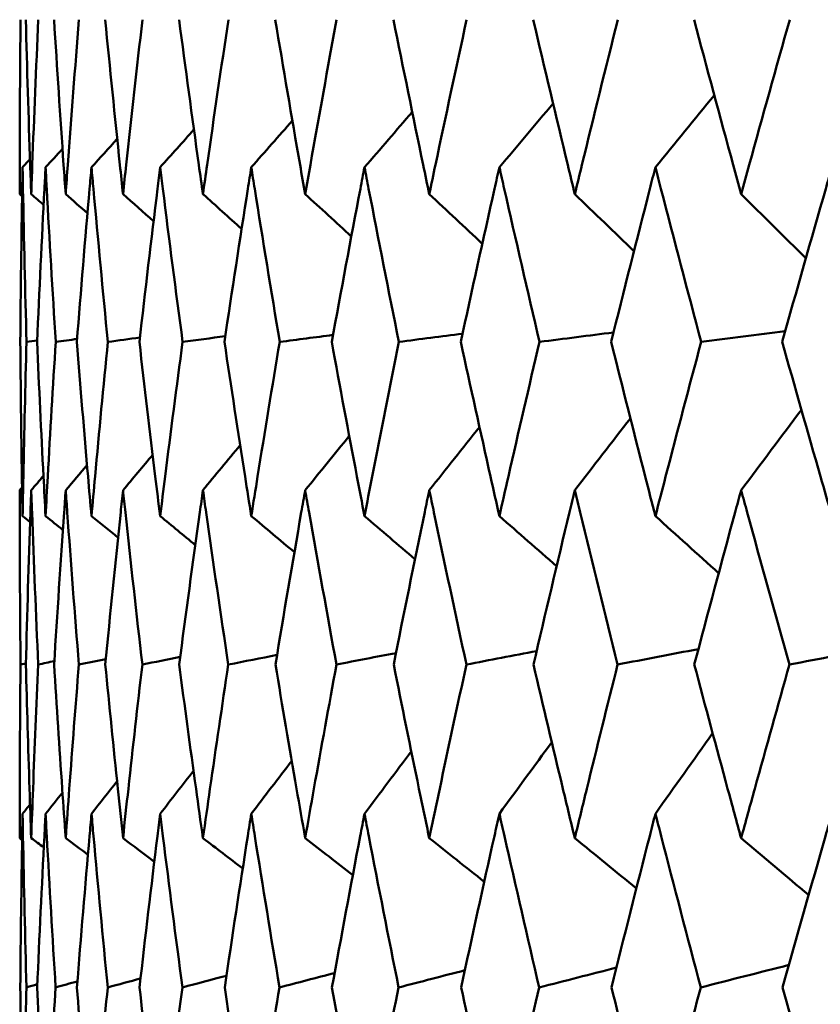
# Model space of a CAD drawing. Header units: millimetres. Extents: x 61 to 1929, y 482 to 2664.
# Tile 177 of 219: x 1225.17 to 1227.92, y 565.78 to 569.15. Entities that reach past the tile are written whole.
import ezdxf

# ---------------------------------------------------------------- set-up
doc = ezdxf.new("R2010")
doc.units = ezdxf.units.MM
doc.header["$LTSCALE"] = 10
doc.layers.add('Widoczne (ISO)', color=7, linetype='Continuous', lineweight=50)

msp = doc.modelspace()

# ---------------------------------------------------------------- linework, layer by layer
at = {"layer": 'Widoczne (ISO)'}
for p, q in [((1225.2341, 568.0543), (1225.1977, 568.0491)), ((1225.1954, 566.9463), (1225.1771, 566.9423))]:
    msp.add_line(p, q, dxfattribs=at)
msp.add_circle((1245.1742, 532.2569), 50, dxfattribs=at)
for points, knots in [([(1225.1742, 568.556), (1225.1742, 568.5895), (1225.1743, 568.6229), (1225.1746, 568.8224), (1225.1755, 568.9883), (1225.1771, 569.1543)], [0.04993807, 0.04993807, 0.04993807, 0.04993807, 0.0614821, 0.0614821, 0.11877783, 0.11877783, 0.11877783, 0.11877783]), ([(1225.1952, 569.1543), (1225.1995, 568.9883), (1225.2045, 568.8224), (1225.2113, 568.623), (1225.2125, 568.5895), (1225.2137, 568.556)], [0.00418374, 0.00418374, 0.00418374, 0.00418374, 0.06147247, 0.06147247, 0.07302352, 0.07302352, 0.07302352, 0.07302352]), ([(1225.2137, 568.556), (1225.2149, 568.5895), (1225.2161, 568.6229), (1225.2236, 568.8224), (1225.2304, 568.9883), (1225.238, 569.1543)], [0.04993807, 0.04993807, 0.04993807, 0.04993807, 0.0614821, 0.0614821, 0.11877783, 0.11877783, 0.11877783, 0.11877783]), ([(1225.2921, 569.1543), (1225.3024, 568.9883), (1225.3133, 568.8224), (1225.3272, 568.623), (1225.3295, 568.5895), (1225.3319, 568.556)], [0.00418374, 0.00418374, 0.00418374, 0.00418374, 0.06147247, 0.06147247, 0.07302352, 0.07302352, 0.07302352, 0.07302352]), ([(1225.3319, 568.556), (1225.3343, 568.5895), (1225.3367, 568.6229), (1225.3513, 568.8224), (1225.3641, 568.9883), (1225.3775, 569.1543)], [0.04993807, 0.04993807, 0.04993807, 0.04993807, 0.0614821, 0.0614821, 0.11877783, 0.11877783, 0.11877783, 0.11877783]), ([(1225.4675, 569.1543), (1225.4836, 568.9883), (1225.5004, 568.8224), (1225.5214, 568.623), (1225.5249, 568.5895), (1225.5285, 568.556)], [0.00418374, 0.00418374, 0.00418374, 0.00418374, 0.06147247, 0.06147247, 0.07302352, 0.07302352, 0.07302352, 0.07302352]), ([(1225.5285, 568.556), (1225.532, 568.5895), (1225.5356, 568.6229), (1225.5572, 568.8224), (1225.5759, 568.9883), (1225.5951, 569.1543)], [0.04993807, 0.04993807, 0.04993807, 0.04993807, 0.0614821, 0.0614821, 0.11877783, 0.11877783, 0.11877783, 0.11877783]), ([(1225.7207, 569.1543), (1225.7426, 568.9883), (1225.7652, 568.8224), (1225.7931, 568.623), (1225.7978, 568.5895), (1225.8026, 568.556)], [0.00418374, 0.00418374, 0.00418374, 0.00418374, 0.06147247, 0.06147247, 0.07302352, 0.07302352, 0.07302352, 0.07302352]), ([(1225.8026, 568.556), (1225.8073, 568.5895), (1225.8121, 568.6229), (1225.8406, 568.8224), (1225.865, 568.9883), (1225.8901, 569.1543)], [0.04993807, 0.04993807, 0.04993807, 0.04993807, 0.0614821, 0.0614821, 0.11877783, 0.11877783, 0.11877783, 0.11877783]), ([(1226.0506, 569.1543), (1226.0783, 568.9883), (1226.1066, 568.8224), (1226.1414, 568.623), (1226.1472, 568.5895), (1226.1531, 568.556)], [0.00418374, 0.00418374, 0.00418374, 0.00418374, 0.06147247, 0.06147247, 0.07302352, 0.07302352, 0.07302352, 0.07302352]), ([(1226.1531, 568.556), (1226.159, 568.5895), (1226.1649, 568.6229), (1226.2003, 568.8224), (1226.2304, 568.9883), (1226.2611, 569.1543)], [0.04993807, 0.04993807, 0.04993807, 0.04993807, 0.0614821, 0.0614821, 0.11877783, 0.11877783, 0.11877783, 0.11877783]), ([(1226.456, 569.1543), (1226.4893, 568.9883), (1226.5232, 568.8224), (1226.5647, 568.623), (1226.5717, 568.5895), (1226.5787, 568.556)], [0.00418374, 0.00418374, 0.00418374, 0.00418374, 0.06147247, 0.06147247, 0.07302352, 0.07302352, 0.07302352, 0.07302352]), ([(1226.5787, 568.556), (1226.5857, 568.5895), (1226.5927, 568.6229), (1226.6348, 568.8224), (1226.6705, 568.9883), (1226.7068, 569.1543)], [0.04993807, 0.04993807, 0.04993807, 0.04993807, 0.0614821, 0.0614821, 0.11877783, 0.11877783, 0.11877783, 0.11877783]), ([(1226.9353, 569.1543), (1226.9741, 568.9883), (1227.0135, 568.8224), (1227.0615, 568.623), (1227.0696, 568.5895), (1227.0777, 568.556)], [0.00418374, 0.00418374, 0.00418374, 0.00418374, 0.06147247, 0.06147247, 0.07302352, 0.07302352, 0.07302352, 0.07302352]), ([(1227.0777, 568.556), (1227.0858, 568.5895), (1227.0939, 568.6229), (1227.1425, 568.8224), (1227.1836, 568.9883), (1227.2253, 569.1543)], [0.04993807, 0.04993807, 0.04993807, 0.04993807, 0.0614821, 0.0614821, 0.11877783, 0.11877783, 0.11877783, 0.11877783]), ([(1227.4866, 569.1543), (1227.5307, 568.9883), (1227.5754, 568.8224), (1227.6298, 568.623), (1227.6389, 568.5895), (1227.6481, 568.556)], [0.00418374, 0.00418374, 0.00418374, 0.00418374, 0.06147247, 0.06147247, 0.07302352, 0.07302352, 0.07302352, 0.07302352]), ([(1227.6481, 568.556), (1227.6573, 568.5895), (1227.6665, 568.6229), (1227.7214, 568.8224), (1227.7678, 568.9883), (1227.8147, 569.1543)], [0.04993807, 0.04993807, 0.04993807, 0.04993807, 0.0614821, 0.0614821, 0.11877783, 0.11877783, 0.11877783, 0.11877783]), ([(1225.1841, 568.648), (1225.1837, 568.6235), (1225.1832, 568.5991), (1225.1799, 568.3995), (1225.1777, 568.2243), (1225.1763, 568.0491)], [0.06241522, 0.06241522, 0.06241522, 0.06241522, 0.0708546, 0.0708546, 0.13127416, 0.13127416, 0.13127416, 0.13127416]), ([(1225.1977, 568.0491), (1225.1929, 568.2243), (1225.1888, 568.3994), (1225.185, 568.599), (1225.1845, 568.6235), (1225.1841, 568.648)], [0.01044349, 0.01044349, 0.01044349, 0.01044349, 0.07085106, 0.07085106, 0.07930241, 0.07930241, 0.07930241, 0.07930241]), ([(1225.263, 568.648), (1225.2617, 568.6235), (1225.2604, 568.5991), (1225.25, 568.3995), (1225.2415, 568.2243), (1225.2339, 568.0491)], [0.06241522, 0.06241522, 0.06241522, 0.06241522, 0.0708546, 0.0708546, 0.13127416, 0.13127416, 0.13127416, 0.13127416]), ([(1225.2978, 568.0491), (1225.2868, 568.2243), (1225.2765, 568.3994), (1225.2656, 568.599), (1225.2643, 568.6235), (1225.263, 568.648)], [0.01044349, 0.01044349, 0.01044349, 0.01044349, 0.07085106, 0.07085106, 0.07930241, 0.07930241, 0.07930241, 0.07930241]), ([(1225.4205, 568.648), (1225.4183, 568.6235), (1225.4161, 568.5991), (1225.3986, 568.3995), (1225.384, 568.2243), (1225.3701, 568.0491)], [0.06241522, 0.06241522, 0.06241522, 0.06241522, 0.0708546, 0.0708546, 0.13127416, 0.13127416, 0.13127416, 0.13127416]), ([(1225.4765, 568.0491), (1225.4593, 568.2243), (1225.4428, 568.3994), (1225.4248, 568.599), (1225.4226, 568.6235), (1225.4205, 568.648)], [0.01044349, 0.01044349, 0.01044349, 0.01044349, 0.07085106, 0.07085106, 0.07930241, 0.07930241, 0.07930241, 0.07930241]), ([(1225.6559, 568.648), (1225.6529, 568.6235), (1225.6498, 568.5991), (1225.6254, 568.3995), (1225.6046, 568.2243), (1225.5846, 568.0491)], [0.06241522, 0.06241522, 0.06241522, 0.06241522, 0.0708546, 0.0708546, 0.13127416, 0.13127416, 0.13127416, 0.13127416]), ([(1225.7329, 568.0491), (1225.7095, 568.2243), (1225.6869, 568.3994), (1225.662, 568.599), (1225.6589, 568.6235), (1225.6559, 568.648)], [0.01044349, 0.01044349, 0.01044349, 0.01044349, 0.07085106, 0.07085106, 0.07930241, 0.07930241, 0.07930241, 0.07930241]), ([(1225.9684, 568.648), (1225.9645, 568.6235), (1225.9606, 568.5991), (1225.9292, 568.3995), (1225.9024, 568.2243), (1225.8763, 568.0491)], [0.06241522, 0.06241522, 0.06241522, 0.06241522, 0.0708546, 0.0708546, 0.13127416, 0.13127416, 0.13127416, 0.13127416]), ([(1226.0659, 568.0491), (1226.0366, 568.2243), (1226.008, 568.3994), (1225.9761, 568.599), (1225.9722, 568.6235), (1225.9684, 568.648)], [0.01044349, 0.01044349, 0.01044349, 0.01044349, 0.07085106, 0.07085106, 0.07930241, 0.07930241, 0.07930241, 0.07930241]), ([(1226.3566, 568.648), (1226.3519, 568.6235), (1226.3472, 568.5991), (1226.309, 568.3995), (1226.2763, 568.2243), (1226.2442, 568.0491)], [0.06241522, 0.06241522, 0.06241522, 0.06241522, 0.0708546, 0.0708546, 0.13127416, 0.13127416, 0.13127416, 0.13127416]), ([(1226.4745, 568.0491), (1226.4392, 568.2243), (1226.4047, 568.3994), (1226.3661, 568.599), (1226.3613, 568.6235), (1226.3566, 568.648)], [0.01044349, 0.01044349, 0.01044349, 0.01044349, 0.07085106, 0.07085106, 0.07930241, 0.07930241, 0.07930241, 0.07930241]), ([(1226.8191, 568.648), (1226.8136, 568.6235), (1226.8081, 568.5991), (1226.7633, 568.3995), (1226.7247, 568.2243), (1226.6868, 568.0491)], [0.06241522, 0.06241522, 0.06241522, 0.06241522, 0.0708546, 0.0708546, 0.13127416, 0.13127416, 0.13127416, 0.13127416]), ([(1226.9568, 568.0491), (1226.9158, 568.2243), (1226.8754, 568.3994), (1226.8302, 568.599), (1226.8247, 568.6235), (1226.8191, 568.648)], [0.01044349, 0.01044349, 0.01044349, 0.01044349, 0.07085106, 0.07085106, 0.07930241, 0.07930241, 0.07930241, 0.07930241]), ([(1227.3541, 568.648), (1227.3478, 568.6235), (1227.3415, 568.5991), (1227.2903, 568.3995), (1227.246, 568.2243), (1227.2024, 568.0491)], [0.06241522, 0.06241522, 0.06241522, 0.06241522, 0.0708546, 0.0708546, 0.13127416, 0.13127416, 0.13127416, 0.13127416]), ([(1227.511, 568.0491), (1227.4644, 568.2243), (1227.4184, 568.3994), (1227.3667, 568.599), (1227.3604, 568.6235), (1227.3541, 568.648)], [0.01044349, 0.01044349, 0.01044349, 0.01044349, 0.07085106, 0.07085106, 0.07930241, 0.07930241, 0.07930241, 0.07930241]), ([(1227.9594, 568.648), (1227.9523, 568.6235), (1227.9453, 568.5991), (1227.8878, 568.3995), (1227.838, 568.2243), (1227.7889, 568.0491)], [0.06241522, 0.06241522, 0.06241522, 0.06241522, 0.0708546, 0.0708546, 0.13127416, 0.13127416, 0.13127416, 0.13127416]), ([(1225.1763, 568.0491), (1225.1776, 567.8951), (1225.1794, 567.741), (1225.1825, 567.5418), (1225.1833, 567.4967), (1225.1841, 567.4516)], [0.00838421, 0.00838421, 0.00838421, 0.00838421, 0.06155515, 0.06155515, 0.07712864, 0.07712864, 0.07712864, 0.07712864]), ([(1225.1841, 567.4516), (1225.1849, 567.4967), (1225.1858, 567.5418), (1225.1898, 567.741), (1225.1934, 567.8951), (1225.1977, 568.0491)], [0.04598621, 0.04598621, 0.04598621, 0.04598621, 0.06155279, 0.06155279, 0.11473062, 0.11473062, 0.11473062, 0.11473062]), ([(1225.2339, 568.0491), (1225.2406, 567.8951), (1225.248, 567.741), (1225.2582, 567.5418), (1225.2606, 567.4967), (1225.263, 567.4516)], [0.00838421, 0.00838421, 0.00838421, 0.00838421, 0.06155515, 0.06155515, 0.07712864, 0.07712864, 0.07712864, 0.07712864]), ([(1225.263, 567.4516), (1225.2654, 567.4967), (1225.2679, 567.5418), (1225.279, 567.741), (1225.2881, 567.8951), (1225.2978, 568.0491)], [0.04598621, 0.04598621, 0.04598621, 0.04598621, 0.06155279, 0.06155279, 0.11473062, 0.11473062, 0.11473062, 0.11473062]), ([(1225.3701, 568.0491), (1225.3824, 567.8951), (1225.3952, 567.741), (1225.4125, 567.5418), (1225.4164, 567.4967), (1225.4205, 567.4516)], [0.00838421, 0.00838421, 0.00838421, 0.00838421, 0.06155515, 0.06155515, 0.07712864, 0.07712864, 0.07712864, 0.07712864]), ([(1225.4205, 567.4516), (1225.4245, 567.4967), (1225.4285, 567.5418), (1225.4467, 567.741), (1225.4613, 567.8951), (1225.4765, 568.0491)], [0.04598621, 0.04598621, 0.04598621, 0.04598621, 0.06155279, 0.06155279, 0.11473062, 0.11473062, 0.11473062, 0.11473062]), ([(1225.5846, 568.0491), (1225.6022, 567.8951), (1225.6205, 567.741), (1225.6447, 567.5418), (1225.6503, 567.4967), (1225.6559, 567.4516)], [0.00838421, 0.00838421, 0.00838421, 0.00838421, 0.06155515, 0.06155515, 0.07712864, 0.07712864, 0.07712864, 0.07712864]), ([(1225.6559, 567.4516), (1225.6615, 567.4967), (1225.6671, 567.5418), (1225.6923, 567.741), (1225.7123, 567.8951), (1225.7329, 568.0491)], [0.04598621, 0.04598621, 0.04598621, 0.04598621, 0.06155279, 0.06155279, 0.11473062, 0.11473062, 0.11473062, 0.11473062]), ([(1225.8763, 568.0491), (1225.8993, 567.8951), (1225.9229, 567.741), (1225.9541, 567.5418), (1225.9612, 567.4967), (1225.9684, 567.4516)], [0.00838421, 0.00838421, 0.00838421, 0.00838421, 0.06155515, 0.06155515, 0.07712864, 0.07712864, 0.07712864, 0.07712864]), ([(1225.9684, 567.4516), (1225.9755, 567.4967), (1225.9827, 567.5418), (1226.0147, 567.741), (1226.0401, 567.8951), (1226.0659, 568.0491)], [0.04598621, 0.04598621, 0.04598621, 0.04598621, 0.06155279, 0.06155279, 0.11473062, 0.11473062, 0.11473062, 0.11473062]), ([(1226.2442, 568.0491), (1226.2725, 567.8951), (1226.3013, 567.741), (1226.3393, 567.5418), (1226.3479, 567.4967), (1226.3566, 567.4516)], [0.00838421, 0.00838421, 0.00838421, 0.00838421, 0.06155515, 0.06155515, 0.07712864, 0.07712864, 0.07712864, 0.07712864]), ([(1226.3566, 567.4516), (1226.3653, 567.4967), (1226.374, 567.5418), (1226.4128, 567.741), (1226.4434, 567.8951), (1226.4745, 568.0491)], [0.04598621, 0.04598621, 0.04598621, 0.04598621, 0.06155279, 0.06155279, 0.11473062, 0.11473062, 0.11473062, 0.11473062]), ([(1226.6868, 568.0491), (1226.7202, 567.8951), (1226.7542, 567.741), (1226.7988, 567.5418), (1226.8089, 567.4967), (1226.8191, 567.4516)], [0.00838421, 0.00838421, 0.00838421, 0.00838421, 0.06155515, 0.06155515, 0.07712864, 0.07712864, 0.07712864, 0.07712864]), ([(1226.8191, 567.4516), (1226.8293, 567.4967), (1226.8396, 567.5418), (1226.8849, 567.741), (1226.9206, 567.8951), (1226.9568, 568.0491)], [0.04598621, 0.04598621, 0.04598621, 0.04598621, 0.06155279, 0.06155279, 0.11473062, 0.11473062, 0.11473062, 0.11473062]), ([(1227.2024, 568.0491), (1227.2408, 567.8951), (1227.2798, 567.741), (1227.3308, 567.5418), (1227.3424, 567.4967), (1227.3541, 567.4516)], [0.00838421, 0.00838421, 0.00838421, 0.00838421, 0.06155515, 0.06155515, 0.07712864, 0.07712864, 0.07712864, 0.07712864]), ([(1227.3541, 567.4516), (1227.3657, 567.4967), (1227.3774, 567.5418), (1227.4293, 567.741), (1227.4699, 567.8951), (1227.511, 568.0491)], [0.04598621, 0.04598621, 0.04598621, 0.04598621, 0.06155279, 0.06155279, 0.11473062, 0.11473062, 0.11473062, 0.11473062]), ([(1227.7889, 568.0491), (1227.8322, 567.8951), (1227.876, 567.741), (1227.9333, 567.5418), (1227.9463, 567.4967), (1227.9594, 567.4516)], [0.00838421, 0.00838421, 0.00838421, 0.00838421, 0.06155515, 0.06155515, 0.07712864, 0.07712864, 0.07712864, 0.07712864]), ([(1225.1771, 566.9423), (1225.1754, 567.1164), (1225.1745, 567.2904), (1225.1742, 567.4897), (1225.1742, 567.515), (1225.1742, 567.5403)], [0.01556037, 0.01556037, 0.01556037, 0.01556037, 0.07555527, 0.07555527, 0.08428623, 0.08428623, 0.08428623, 0.08428623]), ([(1225.2137, 567.5403), (1225.2128, 567.5151), (1225.2119, 567.4898), (1225.2051, 567.2905), (1225.1998, 567.1164), (1225.1953, 566.9423)], [0.06686277, 0.06686277, 0.06686277, 0.06686277, 0.07557848, 0.07557848, 0.13558897, 0.13558897, 0.13558897, 0.13558897]), ([(1225.2378, 566.9423), (1225.23, 567.1164), (1225.2228, 567.2904), (1225.2155, 567.4897), (1225.2146, 567.515), (1225.2137, 567.5403)], [0.01556037, 0.01556037, 0.01556037, 0.01556037, 0.07555527, 0.07555527, 0.08428623, 0.08428623, 0.08428623, 0.08428623]), ([(1225.3319, 567.5403), (1225.3301, 567.5151), (1225.3284, 567.4898), (1225.3144, 567.2905), (1225.303, 567.1164), (1225.2923, 566.9423)], [0.06686277, 0.06686277, 0.06686277, 0.06686277, 0.07557848, 0.07557848, 0.13558897, 0.13558897, 0.13558897, 0.13558897]), ([(1225.3772, 566.9423), (1225.3632, 567.1164), (1225.3499, 567.2904), (1225.3355, 567.4897), (1225.3337, 567.515), (1225.3319, 567.5403)], [0.01556037, 0.01556037, 0.01556037, 0.01556037, 0.07555527, 0.07555527, 0.08428623, 0.08428623, 0.08428623, 0.08428623]), ([(1225.5285, 567.5403), (1225.5258, 567.5151), (1225.5231, 567.4898), (1225.5022, 567.2905), (1225.4847, 567.1164), (1225.4678, 566.9423)], [0.06686277, 0.06686277, 0.06686277, 0.06686277, 0.07557848, 0.07557848, 0.13558897, 0.13558897, 0.13558897, 0.13558897]), ([(1225.5948, 566.9423), (1225.5747, 567.1164), (1225.5553, 567.2904), (1225.5339, 567.4897), (1225.5312, 567.515), (1225.5285, 567.5403)], [0.01556037, 0.01556037, 0.01556037, 0.01556037, 0.07555527, 0.07555527, 0.08428623, 0.08428623, 0.08428623, 0.08428623]), ([(1225.8026, 567.5403), (1225.799, 567.5151), (1225.7955, 567.4898), (1225.7676, 567.2905), (1225.744, 567.1164), (1225.7211, 566.9423)], [0.06686277, 0.06686277, 0.06686277, 0.06686277, 0.07557848, 0.07557848, 0.13558897, 0.13558897, 0.13558897, 0.13558897]), ([(1225.8896, 566.9423), (1225.8635, 567.1164), (1225.838, 567.2904), (1225.8097, 567.4897), (1225.8061, 567.515), (1225.8026, 567.5403)], [0.01556037, 0.01556037, 0.01556037, 0.01556037, 0.07555527, 0.07555527, 0.08428623, 0.08428623, 0.08428623, 0.08428623]), ([(1226.1531, 567.5403), (1226.1487, 567.5151), (1226.1443, 567.4898), (1226.1096, 567.2905), (1226.08, 567.1164), (1226.0512, 566.9423)], [0.06686277, 0.06686277, 0.06686277, 0.06686277, 0.07557848, 0.07557848, 0.13558897, 0.13558897, 0.13558897, 0.13558897]), ([(1226.2605, 566.9423), (1226.2285, 567.1164), (1226.1971, 567.2904), (1226.162, 567.4897), (1226.1575, 567.515), (1226.1531, 567.5403)], [0.01556037, 0.01556037, 0.01556037, 0.01556037, 0.07555527, 0.07555527, 0.08428623, 0.08428623, 0.08428623, 0.08428623]), ([(1226.5787, 567.5403), (1226.5734, 567.5151), (1226.5682, 567.4898), (1226.5268, 567.2905), (1226.4914, 567.1164), (1226.4567, 566.9423)], [0.06686277, 0.06686277, 0.06686277, 0.06686277, 0.07557848, 0.07557848, 0.13558897, 0.13558897, 0.13558897, 0.13558897]), ([(1226.706, 566.9423), (1226.6682, 567.1164), (1226.6311, 567.2904), (1226.5893, 567.4897), (1226.584, 567.515), (1226.5787, 567.5403)], [0.01556037, 0.01556037, 0.01556037, 0.01556037, 0.07555527, 0.07555527, 0.08428623, 0.08428623, 0.08428623, 0.08428623]), ([(1227.0777, 567.5403), (1227.0716, 567.5151), (1227.0655, 567.4898), (1227.0176, 567.2905), (1226.9765, 567.1164), (1226.9361, 566.9423)], [0.06686277, 0.06686277, 0.06686277, 0.06686277, 0.07557848, 0.07557848, 0.13558897, 0.13558897, 0.13558897, 0.13558897]), ([(1227.2245, 566.9423), (1227.181, 567.1164), (1227.1382, 567.2904), (1227.0899, 567.4897), (1227.0838, 567.515), (1227.0777, 567.5403)], [0.01556037, 0.01556037, 0.01556037, 0.01556037, 0.07555527, 0.07555527, 0.08428623, 0.08428623, 0.08428623, 0.08428623]), ([(1227.6481, 567.5403), (1227.6412, 567.5151), (1227.6343, 567.4898), (1227.5801, 567.2905), (1227.5335, 567.1164), (1227.4874, 566.9423)], [0.06686277, 0.06686277, 0.06686277, 0.06686277, 0.07557848, 0.07557848, 0.13558897, 0.13558897, 0.13558897, 0.13558897]), ([(1227.8138, 566.9423), (1227.7648, 567.1164), (1227.7165, 567.2904), (1227.6619, 567.4897), (1227.655, 567.515), (1227.6481, 567.5403)], [0.01556037, 0.01556037, 0.01556037, 0.01556037, 0.07555527, 0.07555527, 0.08428623, 0.08428623, 0.08428623, 0.08428623]), ([(1225.1742, 566.3468), (1225.1742, 566.4033), (1225.1743, 566.4598), (1225.1748, 566.6583), (1225.1757, 566.8003), (1225.1771, 566.9423)], [0.04208868, 0.04208868, 0.04208868, 0.04208868, 0.06158988, 0.06158988, 0.11059803, 0.11059803, 0.11059803, 0.11059803]), ([(1225.1953, 566.9423), (1225.199, 566.8004), (1225.2032, 566.6584), (1225.2097, 566.4599), (1225.2117, 566.4033), (1225.2137, 566.3468)], [0.01259731, 0.01259731, 0.01259731, 0.01259731, 0.06159863, 0.06159863, 0.08110666, 0.08110666, 0.08110666, 0.08110666]), ([(1225.2137, 566.3468), (1225.2157, 566.4033), (1225.2178, 566.4598), (1225.2254, 566.6583), (1225.2314, 566.8003), (1225.2378, 566.9423)], [0.04208868, 0.04208868, 0.04208868, 0.04208868, 0.06158988, 0.06158988, 0.11059803, 0.11059803, 0.11059803, 0.11059803]), ([(1225.2923, 566.9423), (1225.3011, 566.8004), (1225.3103, 566.6584), (1225.324, 566.4599), (1225.3279, 566.4033), (1225.3319, 566.3468)], [0.01259731, 0.01259731, 0.01259731, 0.01259731, 0.06159863, 0.06159863, 0.08110666, 0.08110666, 0.08110666, 0.08110666]), ([(1225.3319, 566.3468), (1225.336, 566.4033), (1225.3401, 566.4598), (1225.3548, 566.6583), (1225.3657, 566.8003), (1225.3772, 566.9423)], [0.04208868, 0.04208868, 0.04208868, 0.04208868, 0.06158988, 0.06158988, 0.11059803, 0.11059803, 0.11059803, 0.11059803]), ([(1225.4678, 566.9423), (1225.4816, 566.8004), (1225.4959, 566.6584), (1225.5165, 566.4599), (1225.5225, 566.4033), (1225.5285, 566.3468)], [0.01259731, 0.01259731, 0.01259731, 0.01259731, 0.06159863, 0.06159863, 0.08110666, 0.08110666, 0.08110666, 0.08110666]), ([(1225.5285, 566.3468), (1225.5345, 566.4033), (1225.5406, 566.4598), (1225.5623, 566.6583), (1225.5783, 566.8003), (1225.5948, 566.9423)], [0.04208868, 0.04208868, 0.04208868, 0.04208868, 0.06158988, 0.06158988, 0.11059803, 0.11059803, 0.11059803, 0.11059803]), ([(1225.7211, 566.9423), (1225.7399, 566.8004), (1225.7591, 566.6584), (1225.7866, 566.4599), (1225.7946, 566.4033), (1225.8026, 566.3468)], [0.01259731, 0.01259731, 0.01259731, 0.01259731, 0.06159863, 0.06159863, 0.08110666, 0.08110666, 0.08110666, 0.08110666]), ([(1225.8026, 566.3468), (1225.8106, 566.4033), (1225.8186, 566.4598), (1225.8472, 566.6583), (1225.8682, 566.8003), (1225.8896, 566.9423)], [0.04208868, 0.04208868, 0.04208868, 0.04208868, 0.06158988, 0.06158988, 0.11059803, 0.11059803, 0.11059803, 0.11059803]), ([(1226.0512, 566.9423), (1226.0748, 566.8004), (1226.0989, 566.6584), (1226.1333, 566.4599), (1226.1432, 566.4033), (1226.1531, 566.3468)], [0.01259731, 0.01259731, 0.01259731, 0.01259731, 0.06159863, 0.06159863, 0.08110666, 0.08110666, 0.08110666, 0.08110666]), ([(1226.1531, 566.3468), (1226.163, 566.4033), (1226.173, 566.4598), (1226.2084, 566.6583), (1226.2342, 566.8003), (1226.2605, 566.9423)], [0.04208868, 0.04208868, 0.04208868, 0.04208868, 0.06158988, 0.06158988, 0.11059803, 0.11059803, 0.11059803, 0.11059803]), ([(1226.4567, 566.9423), (1226.4851, 566.8004), (1226.514, 566.6584), (1226.5551, 566.4599), (1226.5669, 566.4033), (1226.5787, 566.3468)], [0.01259731, 0.01259731, 0.01259731, 0.01259731, 0.06159863, 0.06159863, 0.08110666, 0.08110666, 0.08110666, 0.08110666]), ([(1226.5787, 566.3468), (1226.5905, 566.4033), (1226.6024, 566.4598), (1226.6445, 566.6583), (1226.675, 566.8003), (1226.706, 566.9423)], [0.04208868, 0.04208868, 0.04208868, 0.04208868, 0.06158988, 0.06158988, 0.11059803, 0.11059803, 0.11059803, 0.11059803]), ([(1226.9361, 566.9423), (1226.9692, 566.8004), (1227.0028, 566.6584), (1227.0504, 566.4599), (1227.064, 566.4033), (1227.0777, 566.3468)], [0.01259731, 0.01259731, 0.01259731, 0.01259731, 0.06159863, 0.06159863, 0.08110666, 0.08110666, 0.08110666, 0.08110666]), ([(1227.0777, 566.3468), (1227.0914, 566.4033), (1227.1051, 566.4598), (1227.1537, 566.6583), (1227.1889, 566.8003), (1227.2245, 566.9423)], [0.04208868, 0.04208868, 0.04208868, 0.04208868, 0.06158988, 0.06158988, 0.11059803, 0.11059803, 0.11059803, 0.11059803]), ([(1227.4874, 566.9423), (1227.5251, 566.8004), (1227.5633, 566.6584), (1227.6172, 566.4599), (1227.6326, 566.4033), (1227.6481, 566.3468)], [0.01259731, 0.01259731, 0.01259731, 0.01259731, 0.06159863, 0.06159863, 0.08110666, 0.08110666, 0.08110666, 0.08110666]), ([(1227.6481, 566.3468), (1227.6636, 566.4033), (1227.6791, 566.4598), (1227.734, 566.6583), (1227.7737, 566.8003), (1227.8138, 566.9423)], [0.04208868, 0.04208868, 0.04208868, 0.04208868, 0.06158988, 0.06158988, 0.11059803, 0.11059803, 0.11059803, 0.11059803]), ([(1225.1841, 566.4306), (1225.1836, 566.4051), (1225.1832, 566.3795), (1225.1799, 566.1809), (1225.1778, 566.0079), (1225.1763, 565.8348)], [0.07138254, 0.07138254, 0.07138254, 0.07138254, 0.08018544, 0.08018544, 0.13983561, 0.13983561, 0.13983561, 0.13983561]), ([(1225.1975, 565.8348), (1225.1928, 566.0078), (1225.1888, 566.1808), (1225.185, 566.3794), (1225.1846, 566.405), (1225.1841, 566.4306)], [0.02053386, 0.02053386, 0.02053386, 0.02053386, 0.08016461, 0.08016461, 0.08898694, 0.08898694, 0.08898694, 0.08898694]), ([(1225.263, 566.4306), (1225.2616, 566.4051), (1225.2603, 566.3795), (1225.25, 566.1809), (1225.2417, 566.0079), (1225.2341, 565.8348)], [0.07138254, 0.07138254, 0.07138254, 0.07138254, 0.08018544, 0.08018544, 0.13983561, 0.13983561, 0.13983561, 0.13983561]), ([(1225.2975, 565.8348), (1225.2867, 566.0078), (1225.2765, 566.1808), (1225.2657, 566.3794), (1225.2644, 566.405), (1225.263, 566.4306)], [0.02053386, 0.02053386, 0.02053386, 0.02053386, 0.08016461, 0.08016461, 0.08898694, 0.08898694, 0.08898694, 0.08898694]), ([(1225.4205, 566.4306), (1225.4182, 566.4051), (1225.416, 566.3795), (1225.3986, 566.1809), (1225.3842, 566.0079), (1225.3705, 565.8348)], [0.07138254, 0.07138254, 0.07138254, 0.07138254, 0.08018544, 0.08018544, 0.13983561, 0.13983561, 0.13983561, 0.13983561]), ([(1225.476, 565.8348), (1225.4591, 566.0078), (1225.4428, 566.1808), (1225.425, 566.3794), (1225.4227, 566.405), (1225.4205, 566.4306)], [0.02053386, 0.02053386, 0.02053386, 0.02053386, 0.08016461, 0.08016461, 0.08898694, 0.08898694, 0.08898694, 0.08898694]), ([(1225.6559, 566.4306), (1225.6527, 566.4051), (1225.6496, 566.3795), (1225.6253, 566.1809), (1225.6049, 566.0079), (1225.5851, 565.8348)], [0.07138254, 0.07138254, 0.07138254, 0.07138254, 0.08018544, 0.08018544, 0.13983561, 0.13983561, 0.13983561, 0.13983561]), ([(1225.7322, 565.8348), (1225.7092, 566.0078), (1225.687, 566.1808), (1225.6622, 566.3794), (1225.6591, 566.405), (1225.6559, 566.4306)], [0.02053386, 0.02053386, 0.02053386, 0.02053386, 0.08016461, 0.08016461, 0.08898694, 0.08898694, 0.08898694, 0.08898694]), ([(1225.9684, 566.4306), (1225.9643, 566.4051), (1225.9603, 566.3795), (1225.9292, 566.1809), (1225.9028, 566.0079), (1225.8771, 565.8348)], [0.07138254, 0.07138254, 0.07138254, 0.07138254, 0.08018544, 0.08018544, 0.13983561, 0.13983561, 0.13983561, 0.13983561]), ([(1226.0651, 565.8348), (1226.0362, 566.0078), (1226.008, 566.1808), (1225.9764, 566.3794), (1225.9724, 566.405), (1225.9684, 566.4306)], [0.02053386, 0.02053386, 0.02053386, 0.02053386, 0.08016461, 0.08016461, 0.08898694, 0.08898694, 0.08898694, 0.08898694]), ([(1226.3566, 566.4306), (1226.3517, 566.4051), (1226.3468, 566.3795), (1226.309, 566.1809), (1226.2767, 566.0079), (1226.2451, 565.8348)], [0.07138254, 0.07138254, 0.07138254, 0.07138254, 0.08018544, 0.08018544, 0.13983561, 0.13983561, 0.13983561, 0.13983561]), ([(1226.4734, 565.8348), (1226.4388, 566.0078), (1226.4047, 566.1808), (1226.3664, 566.3794), (1226.3615, 566.405), (1226.3566, 566.4306)], [0.02053386, 0.02053386, 0.02053386, 0.02053386, 0.08016461, 0.08016461, 0.08898694, 0.08898694, 0.08898694, 0.08898694]), ([(1226.8191, 566.4306), (1226.8134, 566.4051), (1226.8077, 566.3795), (1226.7633, 566.1809), (1226.7253, 566.0079), (1226.6879, 565.8348)], [0.07138254, 0.07138254, 0.07138254, 0.07138254, 0.08018544, 0.08018544, 0.13983561, 0.13983561, 0.13983561, 0.13983561]), ([(1226.9556, 565.8348), (1226.9152, 566.0078), (1226.8755, 566.1808), (1226.8307, 566.3794), (1226.8249, 566.405), (1226.8191, 566.4306)], [0.02053386, 0.02053386, 0.02053386, 0.02053386, 0.08016461, 0.08016461, 0.08898694, 0.08898694, 0.08898694, 0.08898694]), ([(1227.3541, 566.4306), (1227.3475, 566.4051), (1227.341, 566.3795), (1227.2902, 566.1809), (1227.2466, 566.0079), (1227.2036, 565.8348)], [0.07138254, 0.07138254, 0.07138254, 0.07138254, 0.08018544, 0.08018544, 0.13983561, 0.13983561, 0.13983561, 0.13983561]), ([(1227.5096, 565.8348), (1227.4637, 566.0078), (1227.4185, 566.1808), (1227.3673, 566.3794), (1227.3607, 566.405), (1227.3541, 566.4306)], [0.02053386, 0.02053386, 0.02053386, 0.02053386, 0.08016461, 0.08016461, 0.08898694, 0.08898694, 0.08898694, 0.08898694]), ([(1227.9594, 566.4306), (1227.952, 566.4051), (1227.9447, 566.3795), (1227.8877, 566.1809), (1227.8387, 566.0079), (1227.7903, 565.8348)], [0.07138254, 0.07138254, 0.07138254, 0.07138254, 0.08018544, 0.08018544, 0.13983561, 0.13983561, 0.13983561, 0.13983561]), ([(1225.1763, 565.8348), (1225.1774, 565.7051), (1225.1789, 565.5754), (1225.1818, 565.378), (1225.1829, 565.3103), (1225.1841, 565.2426)], [0.01681985, 0.01681985, 0.01681985, 0.01681985, 0.06159108, 0.06159108, 0.08495433, 0.08495433, 0.08495433, 0.08495433]), ([(1225.1841, 565.2426), (1225.1853, 565.3103), (1225.1866, 565.378), (1225.1908, 565.5753), (1225.194, 565.7051), (1225.1975, 565.8348)], [0.03825175, 0.03825175, 0.03825175, 0.03825175, 0.06160817, 0.06160817, 0.10638617, 0.10638617, 0.10638617, 0.10638617]), ([(1225.2341, 565.8348), (1225.2398, 565.7051), (1225.2459, 565.5754), (1225.2558, 565.378), (1225.2594, 565.3103), (1225.263, 565.2426)], [0.01681985, 0.01681985, 0.01681985, 0.01681985, 0.06159108, 0.06159108, 0.08495433, 0.08495433, 0.08495433, 0.08495433]), ([(1225.263, 565.2426), (1225.2666, 565.3103), (1225.2703, 565.378), (1225.2816, 565.5753), (1225.2893, 565.7051), (1225.2975, 565.8348)], [0.03825175, 0.03825175, 0.03825175, 0.03825175, 0.06160817, 0.06160817, 0.10638617, 0.10638617, 0.10638617, 0.10638617]), ([(1225.3705, 565.8348), (1225.3809, 565.7051), (1225.3916, 565.5754), (1225.4085, 565.378), (1225.4144, 565.3103), (1225.4205, 565.2426)], [0.01681985, 0.01681985, 0.01681985, 0.01681985, 0.06159108, 0.06159108, 0.08495433, 0.08495433, 0.08495433, 0.08495433]), ([(1225.4205, 565.2426), (1225.4265, 565.3103), (1225.4326, 565.378), (1225.4508, 565.5753), (1225.4632, 565.7051), (1225.476, 565.8348)], [0.03825175, 0.03825175, 0.03825175, 0.03825175, 0.06160817, 0.06160817, 0.10638617, 0.10638617, 0.10638617, 0.10638617]), ([(1225.5851, 565.8348), (1225.6, 565.7051), (1225.6153, 565.5754), (1225.6392, 565.378), (1225.6475, 565.3103), (1225.6559, 565.2426)], [0.01681985, 0.01681985, 0.01681985, 0.01681985, 0.06159108, 0.06159108, 0.08495433, 0.08495433, 0.08495433, 0.08495433]), ([(1225.6559, 565.2426), (1225.6643, 565.3103), (1225.6728, 565.378), (1225.6979, 565.5753), (1225.7149, 565.7051), (1225.7322, 565.8348)], [0.03825175, 0.03825175, 0.03825175, 0.03825175, 0.06160817, 0.06160817, 0.10638617, 0.10638617, 0.10638617, 0.10638617]), ([(1225.8771, 565.8348), (1225.8965, 565.7051), (1225.9162, 565.5754), (1225.947, 565.378), (1225.9576, 565.3103), (1225.9684, 565.2426)], [0.01681985, 0.01681985, 0.01681985, 0.01681985, 0.06159108, 0.06159108, 0.08495433, 0.08495433, 0.08495433, 0.08495433]), ([(1225.9684, 565.2426), (1225.9791, 565.3103), (1225.99, 565.378), (1226.0219, 565.5753), (1226.0433, 565.7051), (1226.0651, 565.8348)], [0.03825175, 0.03825175, 0.03825175, 0.03825175, 0.06160817, 0.06160817, 0.10638617, 0.10638617, 0.10638617, 0.10638617]), ([(1226.2451, 565.8348), (1226.269, 565.7051), (1226.2932, 565.5754), (1226.3306, 565.378), (1226.3436, 565.3103), (1226.3566, 565.2426)], [0.01681985, 0.01681985, 0.01681985, 0.01681985, 0.06159108, 0.06159108, 0.08495433, 0.08495433, 0.08495433, 0.08495433]), ([(1226.3566, 565.2426), (1226.3697, 565.3103), (1226.3828, 565.378), (1226.4215, 565.5753), (1226.4473, 565.7051), (1226.4734, 565.8348)], [0.03825175, 0.03825175, 0.03825175, 0.03825175, 0.06160817, 0.06160817, 0.10638617, 0.10638617, 0.10638617, 0.10638617]), ([(1226.6879, 565.8348), (1226.7161, 565.7051), (1226.7446, 565.5754), (1226.7886, 565.378), (1226.8038, 565.3103), (1226.8191, 565.2426)], [0.01681985, 0.01681985, 0.01681985, 0.01681985, 0.06159108, 0.06159108, 0.08495433, 0.08495433, 0.08495433, 0.08495433]), ([(1226.8191, 565.2426), (1226.8344, 565.3103), (1226.8498, 565.378), (1226.895, 565.5753), (1226.9251, 565.7051), (1226.9556, 565.8348)], [0.03825175, 0.03825175, 0.03825175, 0.03825175, 0.06160817, 0.06160817, 0.10638617, 0.10638617, 0.10638617, 0.10638617]), ([(1227.2036, 565.8348), (1227.236, 565.7051), (1227.2688, 565.5754), (1227.3192, 565.378), (1227.3366, 565.3103), (1227.3541, 565.2426)], [0.01681985, 0.01681985, 0.01681985, 0.01681985, 0.06159108, 0.06159108, 0.08495433, 0.08495433, 0.08495433, 0.08495433]), ([(1227.3541, 565.2426), (1227.3716, 565.3103), (1227.3892, 565.378), (1227.4408, 565.5753), (1227.475, 565.7051), (1227.5096, 565.8348)], [0.03825175, 0.03825175, 0.03825175, 0.03825175, 0.06160817, 0.06160817, 0.10638617, 0.10638617, 0.10638617, 0.10638617]), ([(1227.7903, 565.8348), (1227.8268, 565.7051), (1227.8636, 565.5754), (1227.9203, 565.378), (1227.9398, 565.3103), (1227.9594, 565.2426)], [0.01681985, 0.01681985, 0.01681985, 0.01681985, 0.06159108, 0.06159108, 0.08495433, 0.08495433, 0.08495433, 0.08495433])]:
    msp.add_open_spline(points, degree=3, knots=knots, dxfattribs=at)
for points in [[(1226.8191, 568.648), (1226.8804, 568.7209), (1226.9417, 568.7937), (1227.0032, 568.8664)], [(1227.3541, 568.648), (1227.4213, 568.7304), (1227.4886, 568.8126), (1227.556, 568.8948)], [(1226.3566, 568.648), (1226.4111, 568.7112), (1226.4657, 568.7744), (1226.5203, 568.8376)], [(1225.9684, 568.648), (1226.0153, 568.7014), (1226.0623, 568.7547), (1226.1093, 568.808)], [(1225.6559, 568.648), (1225.6944, 568.6911), (1225.733, 568.7342), (1225.7716, 568.7773)], [(1225.4205, 568.648), (1225.4498, 568.6804), (1225.4792, 568.7129), (1225.5086, 568.7453)], [(1225.263, 568.648), (1225.2823, 568.6692), (1225.3017, 568.6904), (1225.321, 568.7116)], [(1225.1841, 568.648), (1225.1926, 568.6573), (1225.2011, 568.6665), (1225.2095, 568.6758)], [(1225.1742, 568.556), (1225.177, 568.5537), (1225.1797, 568.5513), (1225.1824, 568.5489)], [(1225.2137, 568.556), (1225.2279, 568.5437), (1225.242, 568.5313), (1225.2562, 568.5189)], [(1225.3319, 568.556), (1225.3568, 568.5341), (1225.3817, 568.5123), (1225.4067, 568.4904)], [(1225.5285, 568.556), (1225.5634, 568.525), (1225.5983, 568.494), (1225.6333, 568.4631)], [(1225.8026, 568.556), (1225.8468, 568.5162), (1225.891, 568.4764), (1225.9352, 568.4367)], [(1226.1531, 568.556), (1226.2059, 568.5077), (1226.2586, 568.4593), (1226.3114, 568.411)], [(1226.5787, 568.556), (1226.6393, 568.4992), (1226.6999, 568.4424), (1226.7605, 568.3857)], [(1227.0777, 568.556), (1227.1453, 568.4909), (1227.2129, 568.4257), (1227.2806, 568.3607)], [(1227.6481, 568.556), (1227.722, 568.4825), (1227.7959, 568.4091), (1227.8698, 568.3357)], [(1227.7991, 568.0857), (1227.7031, 568.0735), (1227.607, 568.0613), (1227.511, 568.0491)], [(1225.3709, 568.0592), (1225.3466, 568.0558), (1225.3222, 568.0525), (1225.2978, 568.0491)], [(1225.5863, 568.0639), (1225.5497, 568.059), (1225.5131, 568.054), (1225.4765, 568.0491)], [(1225.8792, 568.0684), (1225.8304, 568.062), (1225.7816, 568.0556), (1225.7329, 568.0491)], [(1226.2485, 568.0728), (1226.1877, 568.0649), (1226.1268, 568.057), (1226.0659, 568.0491)], [(1226.6929, 568.0771), (1226.6201, 568.0678), (1226.5473, 568.0585), (1226.4745, 568.0491)], [(1227.2104, 568.0814), (1227.1259, 568.0707), (1227.0413, 568.0599), (1226.9568, 568.0491)], [(1227.6481, 567.5403), (1227.7169, 567.6324), (1227.7858, 567.7243), (1227.8548, 567.8161)], [(1227.0777, 567.5403), (1227.1411, 567.6226), (1227.2047, 567.7047), (1227.2684, 567.7868)], [(1226.5787, 567.5403), (1226.636, 567.6126), (1226.6934, 567.6848), (1226.7508, 567.757)], [(1226.1531, 567.5403), (1226.2034, 567.6024), (1226.2538, 567.6644), (1226.3043, 567.7263)], [(1225.8026, 567.5403), (1225.8451, 567.5918), (1225.8876, 567.6433), (1225.9302, 567.6947)], [(1225.5285, 567.5403), (1225.5624, 567.5808), (1225.5963, 567.6212), (1225.6302, 567.6616)], [(1225.3319, 567.5403), (1225.3563, 567.5692), (1225.3807, 567.598), (1225.4051, 567.6268)], [(1225.2137, 567.5403), (1225.2277, 567.5568), (1225.2417, 567.5733), (1225.2557, 567.5897)], [(1225.1742, 567.5403), (1225.177, 567.5435), (1225.1797, 567.5467), (1225.1824, 567.5499)], [(1225.1841, 567.4516), (1225.1927, 567.4447), (1225.2013, 567.4377), (1225.2099, 567.4308)], [(1225.263, 567.4516), (1225.2828, 567.4356), (1225.3026, 567.4196), (1225.3224, 567.4036)], [(1225.4205, 567.4516), (1225.4508, 567.4269), (1225.4811, 567.4022), (1225.5114, 567.3775)], [(1225.6559, 567.4516), (1225.696, 567.4185), (1225.7362, 567.3854), (1225.7763, 567.3523)], [(1225.9684, 567.4516), (1226.0176, 567.4103), (1226.0669, 567.369), (1226.1162, 567.3277)], [(1226.3566, 567.4516), (1226.4143, 567.4022), (1226.472, 567.3529), (1226.5297, 567.3036)], [(1226.8191, 567.4516), (1226.8845, 567.3942), (1226.9499, 567.337), (1227.0153, 567.2797)], [(1227.3541, 567.4516), (1227.4264, 567.3863), (1227.4987, 567.321), (1227.571, 567.2558)], [(1226.0566, 566.9752), (1226.0009, 566.9642), (1225.9453, 566.9533), (1225.8896, 566.9423)], [(1226.4646, 566.9819), (1226.3966, 566.9687), (1226.3285, 566.9555), (1226.2605, 566.9423)], [(1226.9468, 566.9886), (1226.8666, 566.9732), (1226.7863, 566.9578), (1226.706, 566.9423)], [(1227.5014, 566.9953), (1227.4091, 566.9776), (1227.3168, 566.96), (1227.2245, 566.9423)], [(1228.1262, 567.0019), (1228.0221, 566.9821), (1227.9179, 566.9622), (1227.8138, 566.9423)], [(1225.293, 566.954), (1225.2746, 566.9501), (1225.2562, 566.9462), (1225.2378, 566.9423)], [(1225.4697, 566.9613), (1225.4389, 566.955), (1225.408, 566.9486), (1225.3772, 566.9423)], [(1225.7245, 566.9683), (1225.6813, 566.9597), (1225.638, 566.951), (1225.5948, 566.9423)], [(1227.3541, 566.4306), (1227.4194, 566.5227), (1227.4849, 566.6147), (1227.5504, 566.7066)], [(1226.8191, 566.4306), (1226.8789, 566.5124), (1226.9388, 566.5942), (1226.9988, 566.6759)], [(1226.3566, 566.4306), (1226.41, 566.5019), (1226.4635, 566.5732), (1226.5171, 566.6443)], [(1225.9684, 566.4306), (1226.0145, 566.491), (1226.0608, 566.5514), (1226.1071, 566.6117)], [(1225.6559, 566.4306), (1225.694, 566.4797), (1225.7321, 566.5287), (1225.7703, 566.5777)], [(1225.4205, 566.4306), (1225.4496, 566.4677), (1225.4788, 566.5048), (1225.508, 566.5418)], [(1225.263, 566.4306), (1225.2823, 566.455), (1225.3016, 566.4793), (1225.3209, 566.5037)], [(1225.1841, 566.4306), (1225.1926, 566.4413), (1225.2011, 566.452), (1225.2097, 566.4627)], [(1225.1742, 566.3468), (1225.177, 566.3448), (1225.1798, 566.3427), (1225.1826, 566.3407)], [(1225.2137, 566.3468), (1225.2281, 566.3361), (1225.2425, 566.3255), (1225.2569, 566.3148)], [(1225.3319, 566.3468), (1225.3573, 566.3279), (1225.3828, 566.309), (1225.4082, 566.29)], [(1225.5285, 566.3468), (1225.5642, 566.3199), (1225.6, 566.293), (1225.6358, 566.2661)], [(1225.8026, 566.3468), (1225.848, 566.3121), (1225.8935, 566.2775), (1225.939, 566.2428)], [(1226.1531, 566.3468), (1226.2076, 566.3045), (1226.2621, 566.2622), (1226.3166, 566.2199)], [(1226.5787, 566.3468), (1226.6415, 566.2969), (1226.7043, 566.2471), (1226.7671, 566.1972)], [(1227.0777, 566.3468), (1227.148, 566.2894), (1227.2184, 566.2319), (1227.2888, 566.1746)], [(1227.6481, 566.3468), (1227.7252, 566.2818), (1227.8024, 566.2168), (1227.8796, 566.1518)], [(1226.7006, 565.8934), (1226.6249, 565.8739), (1226.5492, 565.8543), (1226.4734, 565.8348)], [(1227.2205, 565.9026), (1227.1322, 565.88), (1227.0439, 565.8574), (1226.9556, 565.8348)], [(1227.8119, 565.9119), (1227.7111, 565.8862), (1227.6104, 565.8605), (1227.5096, 565.8348)], [(1225.5886, 565.8653), (1225.5511, 565.8551), (1225.5135, 565.845), (1225.476, 565.8348)], [(1225.883, 565.8748), (1225.8327, 565.8615), (1225.7825, 565.8481), (1225.7322, 565.8348)], [(1226.2542, 565.8842), (1226.1911, 565.8677), (1226.1281, 565.8512), (1226.0651, 565.8348)], [(1225.2346, 565.8454), (1225.2222, 565.8419), (1225.2099, 565.8383), (1225.1975, 565.8348)], [(1225.3722, 565.8555), (1225.3473, 565.8486), (1225.3224, 565.8417), (1225.2975, 565.8348)]]:
    msp.add_open_spline(points, degree=3, dxfattribs=at)

doc.saveas('drawing.dxf')
